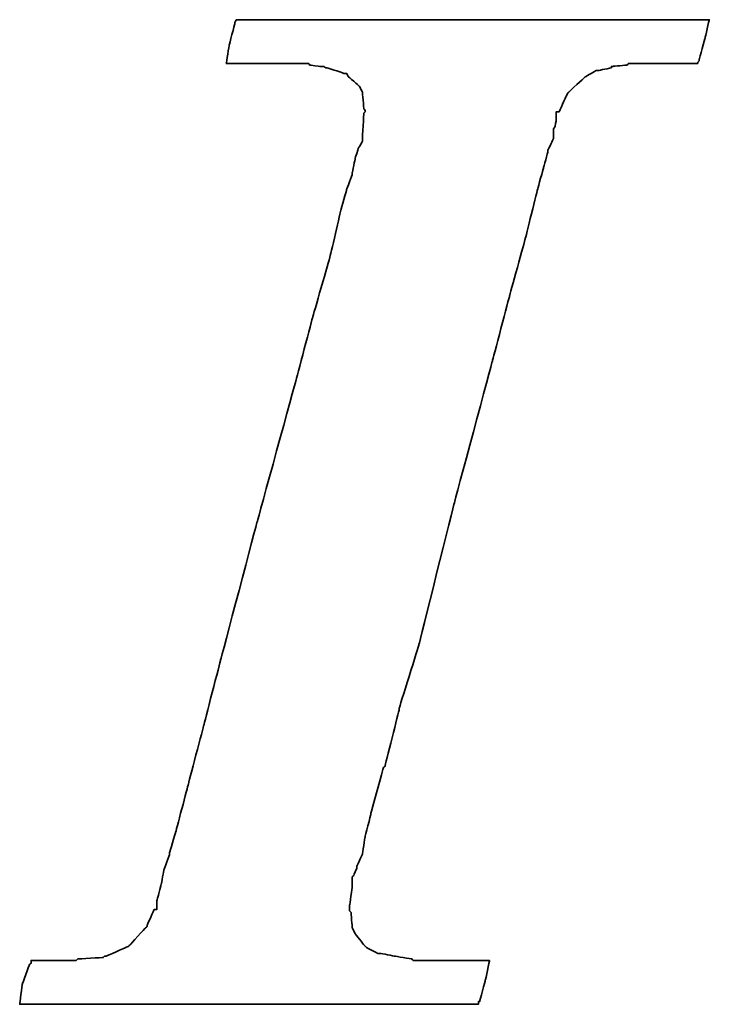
# Model space of a CAD drawing. Header units: millimetres. Extents: x 945 to 1363, y 125 to 271.
# Tile 36 of 54: x 1266.85 to 1268.77, y 176.19 to 178.92. Entities that reach past the tile are written whole.
import ezdxf

# ---------------------------------------------------------------- set-up
doc = ezdxf.new("R2010")
doc.units = ezdxf.units.MM
doc.layers.add('DIM', color=4, linetype='CONTINUOUS')
doc.layers.add('layer 1', color=7, linetype='CONTINUOUS')

# ---------------------------------------------------------------- blocks, each defined once
blk = doc.blocks.new('TBI MOTION logo(完整正式版)')
at = {"layer": 'layer 1', "color": 22, "lineweight": 35}
blk.add_open_spline([(-40.59125, -7.94375), (-40.59125, -7.94375), (-40.97375, -7.94375), (-40.97375, -7.94375), (-40.97375, -7.94375), (-40.97375, -7.94375), (-41.38125, -7.94375), (-41.38125, -7.94375), (-41.38125, -7.94375), (-41.38125, -7.94375), (-41.54875, -7.94375), (-41.54875, -7.94375), (-41.54875, -7.94375), (-41.54875, -7.94375), (-41.59875, -7.94375), (-41.59875, -7.94375), (-41.59875, -7.94375), (-41.59875, -7.94375), (-41.88375, -7.94375), (-41.88375, -7.94375), (-41.88375, -7.94375), (-41.88375, -7.94375), (-41.90875, -7.91875), (-41.90875, -7.91875), (-41.90875, -7.91875), (-41.90875, -7.91875), (-42.19875, -7.87125), (-42.19875, -7.87125), (-42.19875, -7.87125), (-42.19875, -7.87125), (-42.43875, -7.82375), (-42.43875, -7.82375), (-42.43875, -7.82375), (-42.43875, -7.82375), (-42.45875, -7.82375), (-42.45875, -7.82375), (-42.45875, -7.82375), (-42.45875, -7.82375), (-42.48625, -7.82375), (-42.48625, -7.82375), (-42.48625, -7.82375), (-42.48625, -7.82375), (-42.67625, -7.72375), (-42.67625, -7.72375), (-42.67625, -7.72375), (-42.67625, -7.72375), (-42.70125, -7.70375), (-42.70125, -7.70375), (-42.70125, -7.70375), (-42.70125, -7.70375), (-42.72375, -7.67875), (-42.72375, -7.67875), (-42.72375, -7.67875), (-42.72375, -7.67875), (-42.86875, -7.48875), (-42.86875, -7.48875), (-42.86875, -7.48875), (-42.86875, -7.48875), (-42.89375, -7.43875), (-42.89375, -7.43875), (-42.89375, -7.43875), (-42.89375, -7.43875), (-42.91875, -7.38875), (-42.91875, -7.38875), (-42.91875, -7.38875), (-42.91875, -7.38875), (-42.93875, -7.12875), (-42.93875, -7.12875), (-42.93875, -7.12875), (-42.93875, -7.12875), (-42.96375, -7.10375), (-42.96375, -7.10375), (-42.96375, -7.10375), (-42.96375, -7.10375), (-42.96375, -7.05375), (-42.96375, -7.05375), (-42.96375, -7.05375), (-42.96375, -7.05375), (-42.96375, -7.00875), (-42.96375, -7.00875), (-42.96375, -7.00875), (-42.96375, -7.00875), (-42.91875, -6.69625), (-42.91875, -6.69625), (-42.91875, -6.69625), (-42.91875, -6.69625), (-42.91875, -6.62375), (-42.91875, -6.62375), (-42.91875, -6.62375), (-42.91875, -6.62375), (-42.91875, -6.59625), (-42.91875, -6.59625), (-42.91875, -6.59625), (-42.91875, -6.59625), (-42.91875, -6.57375), (-42.91875, -6.57375), (-42.91875, -6.57375), (-42.91875, -6.57375), (-42.91875, -6.52875), (-42.91875, -6.52875), (-42.91875, -6.52875), (-42.91875, -6.52875), (-42.89375, -6.50375), (-42.89375, -6.50375), (-42.89375, -6.50375), (-42.89375, -6.50375), (-42.84375, -6.38375), (-42.84375, -6.38375), (-42.84375, -6.38375), (-42.84375, -6.38375), (-42.84375, -6.35875), (-42.84375, -6.35875), (-42.84375, -6.35875), (-42.84375, -6.35875), (-42.74625, -6.14375), (-42.74625, -6.14375), (-42.74625, -6.14375), (-42.74625, -6.14375), (-42.70125, -5.85375), (-42.70125, -5.85375), (-42.70125, -5.85375), (-42.70125, -5.85375), (-42.60375, -5.47125), (-42.60375, -5.47125), (-42.60375, -5.47125), (-42.60375, -5.47125), (-42.60375, -5.44875), (-42.60375, -5.44875), (-42.60375, -5.44875), (-42.60375, -5.44875), (-42.38875, -4.67875), (-42.38875, -4.67875), (-42.38875, -4.67875), (-42.38875, -4.67875), (-42.36375, -4.65375), (-42.36375, -4.65375), (-42.36375, -4.65375), (-42.36375, -4.65375), (-42.12375, -3.69625), (-42.12375, -3.69625), (-42.12375, -3.69625), (-42.12375, -3.69625), (-42.12375, -3.67374), (-42.12375, -3.67374), (-42.12375, -3.67374), (-42.12375, -3.67374), (-41.78875, -2.59374), (-41.78875, -2.59374), (-41.78875, -2.59374), (-41.78875, -2.59374), (-41.18875, -0.19375), (-41.18875, -0.19375), (-41.18875, -0.19375), (-41.18875, -0.19375), (-40.54375, 2.20624), (-40.54375, 2.20624), (-40.54375, 2.20624), (-40.54375, 2.20624), (-40.25375, 3.30875), (-40.25375, 3.30875), (-40.25375, 3.30875), (-40.25375, 3.30875), (-39.98875, 4.27125), (-39.98875, 4.27125), (-39.98875, 4.27125), (-39.98875, 4.27125), (-39.77375, 5.13125), (-39.77375, 5.13125), (-39.77375, 5.13125), (-39.77375, 5.13125), (-39.67875, 5.47125), (-39.67875, 5.47125), (-39.67875, 5.47125), (-39.67875, 5.47125), (-39.60375, 5.75625), (-39.60375, 5.75625), (-39.60375, 5.75625), (-39.60375, 5.75625), (-39.60375, 5.78125), (-39.60375, 5.78125), (-39.60375, 5.78125), (-39.60375, 5.78125), (-39.50875, 5.97125), (-39.50875, 5.97125), (-39.50875, 5.97125), (-39.50875, 5.97125), (-39.50875, 6.13875), (-39.50875, 6.13875), (-39.50875, 6.13875), (-39.50875, 6.13875), (-39.48625, 6.16625), (-39.48625, 6.16625), (-39.48625, 6.16625), (-39.48625, 6.16625), (-39.46125, 6.28625), (-39.46125, 6.28625), (-39.46125, 6.28625), (-39.46125, 6.28625), (-39.46125, 6.42625), (-39.46125, 6.42625), (-39.46125, 6.42625), (-39.46125, 6.42625), (-39.41375, 6.42625), (-39.41375, 6.42625), (-39.41375, 6.42625), (-39.41375, 6.42625), (-39.29375, 6.69125), (-39.29375, 6.69125), (-39.29375, 6.69125), (-39.29375, 6.69125), (-39.26875, 6.74125), (-39.26875, 6.74125), (-39.26875, 6.74125), (-39.26875, 6.74125), (-39.24375, 6.76625), (-39.24375, 6.76625), (-39.24375, 6.76625), (-39.24375, 6.76625), (-38.98375, 7.00624), (-38.98375, 7.00624), (-38.98375, 7.00624), (-38.98375, 7.00624), (-38.95625, 7.02624), (-38.95625, 7.02624), (-38.95625, 7.02624), (-38.95625, 7.02624), (-38.78875, 7.12624), (-38.78875, 7.12624), (-38.78875, 7.12624), (-38.78875, 7.12624), (-38.76375, 7.12624), (-38.76375, 7.12624), (-38.76375, 7.12624), (-38.76375, 7.12624), (-38.74375, 7.12624), (-38.74375, 7.12624), (-38.74375, 7.12624), (-38.74375, 7.12624), (-38.52875, 7.17125), (-38.52875, 7.17125), (-38.52875, 7.17125), (-38.52875, 7.17125), (-38.52875, 7.19624), (-38.52875, 7.19624), (-38.52875, 7.19624), (-38.52875, 7.19624), (-38.50375, 7.19624), (-38.50375, 7.19624), (-38.50375, 7.19624), (-38.50375, 7.19624), (-38.26125, 7.21875), (-38.26125, 7.21875), (-38.26125, 7.21875), (-38.26125, 7.21875), (-38.23875, 7.24624), (-38.23875, 7.24624), (-38.23875, 7.24624), (-38.23875, 7.24624), (-38.21625, 7.24624), (-38.21625, 7.24624), (-38.21625, 7.24624), (-38.21625, 7.24624), (-38.18875, 7.24624), (-38.18875, 7.24624), (-38.18875, 7.24624), (-38.18875, 7.24624), (-37.90375, 7.24624), (-37.90375, 7.24624), (-37.90375, 7.24624), (-37.90375, 7.24624), (-37.85375, 7.24624), (-37.85375, 7.24624), (-37.85375, 7.24624), (-37.85375, 7.24624), (-37.75875, 7.24624), (-37.75875, 7.24624), (-37.75875, 7.24624), (-37.75875, 7.24624), (-37.42375, 7.24624), (-37.42375, 7.24624), (-37.42375, 7.24624), (-37.42375, 7.24624), (-37.08875, 7.24624), (-37.08875, 7.24624), (-37.08875, 7.24624), (-37.08875, 7.24624), (-37.06375, 7.24624), (-37.06375, 7.24624), (-37.06375, 7.24624), (-37.06375, 7.24624), (-37.06375, 7.26624), (-37.06375, 7.26624), (-37.06375, 7.26624), (-37.06375, 7.26624), (-37.03875, 7.29125), (-37.03875, 7.29125), (-37.03875, 7.29125), (-37.03875, 7.29125), (-37.03875, 7.31625), (-37.03875, 7.31625), (-37.03875, 7.31625), (-37.03875, 7.31625), (-36.94125, 7.67625), (-36.94125, 7.67625), (-36.94125, 7.67625), (-36.94125, 7.67625), (-36.86875, 7.98625), (-36.86875, 7.98625), (-36.86875, 7.98625), (-36.86875, 7.98625), (-36.98875, 7.98625), (-36.98875, 7.98625), (-36.98875, 7.98625), (-36.98875, 7.98625), (-37.42375, 7.98625), (-37.42375, 7.98625), (-37.42375, 7.98625), (-37.42375, 7.98625), (-37.94875, 7.98625), (-37.94875, 7.98625), (-37.94875, 7.98625), (-37.94875, 7.98625), (-38.57375, 7.98625), (-38.57375, 7.98625), (-38.57375, 7.98625), (-38.57375, 7.98625), (-39.29375, 7.98625), (-39.29375, 7.98625), (-39.29375, 7.98625), (-39.29375, 7.98625), (-40.82875, 7.98625), (-40.82875, 7.98625), (-40.82875, 7.98625), (-40.82875, 7.98625), (-42.36375, 7.98625), (-42.36375, 7.98625), (-42.36375, 7.98625), (-42.36375, 7.98625), (-43.08375, 7.98625), (-43.08375, 7.98625), (-43.08375, 7.98625), (-43.08375, 7.98625), (-43.70875, 7.98625), (-43.70875, 7.98625), (-43.70875, 7.98625), (-43.70875, 7.98625), (-44.23375, 7.98625), (-44.23375, 7.98625), (-44.23375, 7.98625), (-44.23375, 7.98625), (-44.66875, 7.98625), (-44.66875, 7.98625), (-44.66875, 7.98625), (-44.66875, 7.98625), (-44.88375, 7.98625), (-44.88375, 7.98625), (-44.88375, 7.98625), (-44.88375, 7.98625), (-44.90875, 7.94125), (-44.90875, 7.94125), (-44.90875, 7.94125), (-44.90875, 7.94125), (-44.90875, 7.91625), (-44.90875, 7.91625), (-44.90875, 7.91625), (-44.90875, 7.91625), (-45.00375, 7.55625), (-45.00375, 7.55625), (-45.00375, 7.55625), (-45.00375, 7.55625), (-45.05375, 7.24624), (-45.05375, 7.24624), (-45.05375, 7.24624), (-45.05375, 7.24624), (-44.61875, 7.24624), (-44.61875, 7.24624), (-44.61875, 7.24624), (-44.61875, 7.24624), (-44.11375, 7.24624), (-44.11375, 7.24624), (-44.11375, 7.24624), (-44.11375, 7.24624), (-43.99375, 7.24624), (-43.99375, 7.24624), (-43.99375, 7.24624), (-43.99375, 7.24624), (-43.94625, 7.24624), (-43.94625, 7.24624), (-43.94625, 7.24624), (-43.94625, 7.24624), (-43.92374, 7.24624), (-43.92374, 7.24624), (-43.92374, 7.24624), (-43.92374, 7.24624), (-43.65875, 7.24624), (-43.65875, 7.24624), (-43.65875, 7.24624), (-43.65875, 7.24624), (-43.63875, 7.21875), (-43.63875, 7.21875), (-43.63875, 7.21875), (-43.63875, 7.21875), (-43.46875, 7.19624), (-43.46875, 7.19624), (-43.46875, 7.19624), (-43.46875, 7.19624), (-43.39875, 7.19624), (-43.39875, 7.19624), (-43.39875, 7.19624), (-43.39875, 7.19624), (-43.37125, 7.17125), (-43.37125, 7.17125), (-43.37125, 7.17125), (-43.37125, 7.17125), (-43.34875, 7.17125), (-43.34875, 7.17125), (-43.34875, 7.17125), (-43.34875, 7.17125), (-43.20375, 7.12624), (-43.20375, 7.12624), (-43.20375, 7.12624), (-43.20375, 7.12624), (-43.05875, 7.07624), (-43.05875, 7.07624), (-43.05875, 7.07624), (-43.05875, 7.07624), (-43.01375, 7.07624), (-43.01375, 7.07624), (-43.01375, 7.07624), (-43.01375, 7.07624), (-42.98875, 7.02624), (-42.98875, 7.02624), (-42.98875, 7.02624), (-42.98875, 7.02624), (-42.79875, 6.86125), (-42.79875, 6.86125), (-42.79875, 6.86125), (-42.79875, 6.86125), (-42.77375, 6.81125), (-42.77375, 6.81125), (-42.77375, 6.81125), (-42.77375, 6.81125), (-42.74625, 6.76625), (-42.74625, 6.76625), (-42.74625, 6.76625), (-42.74625, 6.76625), (-42.72375, 6.47625), (-42.72375, 6.47625), (-42.72375, 6.47625), (-42.72375, 6.47625), (-42.70125, 6.45124), (-42.70125, 6.45124), (-42.70125, 6.45124), (-42.70125, 6.45124), (-42.70125, 6.42625), (-42.70125, 6.42625), (-42.70125, 6.42625), (-42.70125, 6.42625), (-42.72375, 6.40625), (-42.72375, 6.40625), (-42.72375, 6.40625), (-42.72375, 6.40625), (-42.74625, 5.97125), (-42.74625, 5.97125), (-42.74625, 5.97125), (-42.74625, 5.97125), (-42.74625, 5.94625), (-42.74625, 5.94625), (-42.74625, 5.94625), (-42.74625, 5.94625), (-42.74625, 5.92625), (-42.74625, 5.92625), (-42.74625, 5.92625), (-42.74625, 5.92625), (-42.77375, 5.87625), (-42.77375, 5.87625), (-42.77375, 5.87625), (-42.77375, 5.87625), (-42.81875, 5.80625), (-42.81875, 5.80625), (-42.81875, 5.80625), (-42.81875, 5.80625), (-42.86875, 5.63625), (-42.86875, 5.63625), (-42.86875, 5.63625), (-42.86875, 5.63625), (-42.91875, 5.39625), (-42.91875, 5.39625), (-42.91875, 5.39625), (-42.91875, 5.39625), (-42.91875, 5.37124), (-42.91875, 5.37124), (-42.91875, 5.37124), (-42.91875, 5.37124), (-43.01375, 5.10874), (-43.01375, 5.10874), (-43.01375, 5.10874), (-43.01375, 5.10874), (-43.10875, 4.77124), (-43.10875, 4.77124), (-43.10875, 4.77124), (-43.10875, 4.77124), (-43.29875, 3.95625), (-43.29875, 3.95625), (-43.29875, 3.95625), (-43.29875, 3.95625), (-43.58875, 2.95125), (-43.58875, 2.95125), (-43.58875, 2.95125), (-43.58875, 2.95125), (-43.87375, 1.87125), (-43.87375, 1.87125), (-43.87375, 1.87125), (-43.87375, 1.87125), (-44.52625, -0.50374), (-44.52625, -0.50374), (-44.52625, -0.50374), (-44.52625, -0.50374), (-45.14875, -2.85375), (-45.14875, -2.85375), (-45.14875, -2.85375), (-45.14875, -2.85375), (-45.43375, -3.95875), (-45.43375, -3.95875), (-45.43375, -3.95875), (-45.43375, -3.95875), (-45.69875, -4.96875), (-45.69875, -4.96875), (-45.69875, -4.96875), (-45.69875, -4.96875), (-45.91375, -5.78375), (-45.91375, -5.78375), (-45.91375, -5.78375), (-45.91375, -5.78375), (-46.01375, -6.11875), (-46.01375, -6.11875), (-46.01375, -6.11875), (-46.01375, -6.11875), (-46.01375, -6.14375), (-46.01375, -6.14375), (-46.01375, -6.14375), (-46.01375, -6.14375), (-46.10875, -6.40875), (-46.10875, -6.40875), (-46.10875, -6.40875), (-46.10875, -6.40875), (-46.15375, -6.64875), (-46.15375, -6.64875), (-46.15375, -6.64875), (-46.15375, -6.64875), (-46.20375, -6.83875), (-46.20375, -6.83875), (-46.20375, -6.83875), (-46.20375, -6.83875), (-46.22875, -6.93375), (-46.22875, -6.93375), (-46.22875, -6.93375), (-46.22875, -6.93375), (-46.22875, -7.07875), (-46.22875, -7.07875), (-46.22875, -7.07875), (-46.22875, -7.07875), (-46.27375, -7.07875), (-46.27375, -7.07875), (-46.27375, -7.07875), (-46.27375, -7.07875), (-46.39375, -7.34375), (-46.39375, -7.34375), (-46.39375, -7.34375), (-46.39375, -7.34375), (-46.39375, -7.36875), (-46.39375, -7.36875), (-46.39375, -7.36875), (-46.39375, -7.36875), (-46.42125, -7.38875), (-46.42125, -7.38875), (-46.42125, -7.38875), (-46.42125, -7.38875), (-46.68375, -7.67875), (-46.68375, -7.67875), (-46.68375, -7.67875), (-46.68375, -7.67875), (-46.70875, -7.70375), (-46.70875, -7.70375), (-46.70875, -7.70375), (-46.70875, -7.70375), (-46.75375, -7.72375), (-46.75375, -7.72375), (-46.75375, -7.72375), (-46.75375, -7.72375), (-47.08875, -7.87125), (-47.08875, -7.87125), (-47.08875, -7.87125), (-47.08875, -7.87125), (-47.11625, -7.87125), (-47.11625, -7.87125), (-47.11625, -7.87125), (-47.11625, -7.87125), (-47.13875, -7.89375), (-47.13875, -7.89375), (-47.13875, -7.89375), (-47.13875, -7.89375), (-47.56875, -7.91875), (-47.56875, -7.91875), (-47.56875, -7.91875), (-47.56875, -7.91875), (-47.59625, -7.94375), (-47.59625, -7.94375), (-47.59625, -7.94375), (-47.59625, -7.94375), (-47.64375, -7.94375), (-47.64375, -7.94375), (-47.64375, -7.94375), (-47.64375, -7.94375), (-47.73625, -7.94375), (-47.73625, -7.94375), (-47.73625, -7.94375), (-47.73625, -7.94375), (-48.07375, -7.94375), (-48.07375, -7.94375), (-48.07375, -7.94375), (-48.07375, -7.94375), (-48.36125, -7.94375), (-48.36125, -7.94375), (-48.36125, -7.94375), (-48.36125, -7.94375), (-48.36125, -7.96625), (-48.36125, -7.96625), (-48.36125, -7.96625), (-48.36125, -7.96625), (-48.36125, -7.99125), (-48.36125, -7.99125), (-48.36125, -7.99125), (-48.36125, -7.99125), (-48.38875, -8.01375), (-48.38875, -8.01375), (-48.38875, -8.01375), (-48.38875, -8.01375), (-48.50875, -8.34875), (-48.50875, -8.34875), (-48.50875, -8.34875), (-48.50875, -8.34875), (-48.55375, -8.68625), (-48.55375, -8.68625), (-48.55375, -8.68625), (-48.55375, -8.68625), (-48.45875, -8.68625), (-48.45875, -8.68625), (-48.45875, -8.68625), (-48.45875, -8.68625), (-48.07375, -8.68625), (-48.07375, -8.68625), (-48.07375, -8.68625), (-48.07375, -8.68625), (-47.52375, -8.68625), (-47.52375, -8.68625), (-47.52375, -8.68625), (-47.52375, -8.68625), (-46.92375, -8.68625), (-46.92375, -8.68625), (-46.92375, -8.68625), (-46.92375, -8.68625), (-46.25375, -8.68625), (-46.25375, -8.68625), (-46.25375, -8.68625), (-46.25375, -8.68625), (-46.20375, -8.68625), (-46.20375, -8.68625), (-46.20375, -8.68625), (-46.20375, -8.68625), (-44.71375, -8.68625), (-44.71375, -8.68625), (-44.71375, -8.68625), (-44.71375, -8.68625), (-43.22875, -8.68625), (-43.22875, -8.68625), (-43.22875, -8.68625), (-43.22875, -8.68625), (-42.55875, -8.68625), (-42.55875, -8.68625), (-42.55875, -8.68625), (-42.55875, -8.68625), (-42.50875, -8.68625), (-42.50875, -8.68625), (-42.50875, -8.68625), (-42.50875, -8.68625), (-41.93375, -8.68625), (-41.93375, -8.68625), (-41.93375, -8.68625), (-41.93375, -8.68625), (-41.38125, -8.68625), (-41.38125, -8.68625), (-41.38125, -8.68625), (-41.38125, -8.68625), (-40.97375, -8.68625), (-40.97375, -8.68625), (-40.97375, -8.68625), (-40.97375, -8.68625), (-40.78125, -8.68625), (-40.78125, -8.68625), (-40.78125, -8.68625), (-40.78125, -8.68625), (-40.78125, -8.63875), (-40.78125, -8.63875), (-40.78125, -8.63875), (-40.78125, -8.63875), (-40.75875, -8.63875), (-40.75875, -8.63875), (-40.75875, -8.63875), (-40.75875, -8.63875), (-40.66375, -8.27875), (-40.66375, -8.27875), (-40.66375, -8.27875), (-40.66375, -8.27875), (-40.59125, -7.94375), (-40.59125, -7.94375)], degree=3, knots=[0, 0, 0, 0, 0.00558659, 0.00558659, 0.00558659, 0.0055866, 0.01117318, 0.01117318, 0.01117318, 0.01117319, 0.01675978, 0.01675978, 0.01675978, 0.01675979, 0.02234637, 0.02234637, 0.02234637, 0.02234638, 0.02793296, 0.02793296, 0.02793296, 0.02793297, 0.03351955, 0.03351955, 0.03351955, 0.03351956, 0.03910615, 0.03910615, 0.03910615, 0.03910616, 0.04469274, 0.04469274, 0.04469274, 0.04469275, 0.05027933, 0.05027933, 0.05027933, 0.05027934, 0.05586592, 0.05586592, 0.05586592, 0.05586593, 0.06145251, 0.06145251, 0.06145251, 0.06145252, 0.06703911, 0.06703911, 0.06703911, 0.06703912, 0.0726257, 0.0726257, 0.0726257, 0.07262571, 0.07821229, 0.07821229, 0.07821229, 0.0782123, 0.08379888, 0.08379888, 0.08379888, 0.08379889, 0.08938547, 0.08938547, 0.08938547, 0.08938548, 0.09497207, 0.09497207, 0.09497207, 0.09497208, 0.10055866, 0.10055866, 0.10055866, 0.10055867, 0.10614525, 0.10614525, 0.10614525, 0.10614526, 0.11173184, 0.11173184, 0.11173184, 0.11173185, 0.11731844, 0.11731844, 0.11731844, 0.11731845, 0.12290503, 0.12290503, 0.12290503, 0.12290504, 0.12849162, 0.12849162, 0.12849162, 0.12849163, 0.13407821, 0.13407821, 0.13407821, 0.13407822, 0.1396648, 0.1396648, 0.1396648, 0.13966481, 0.1452514, 0.1452514, 0.1452514, 0.14525141, 0.15083799, 0.15083799, 0.15083799, 0.150838, 0.15642458, 0.15642458, 0.15642458, 0.15642459, 0.16201117, 0.16201117, 0.16201117, 0.16201118, 0.16759777, 0.16759777, 0.16759777, 0.16759778, 0.17318436, 0.17318436, 0.17318436, 0.17318437, 0.17877095, 0.17877095, 0.17877095, 0.17877096, 0.18435754, 0.18435754, 0.18435754, 0.18435755, 0.18994413, 0.18994413, 0.18994413, 0.18994414, 0.19553073, 0.19553073, 0.19553073, 0.19553074, 0.20111732, 0.20111732, 0.20111732, 0.20111733, 0.20670391, 0.20670391, 0.20670391, 0.20670392, 0.2122905, 0.2122905, 0.2122905, 0.21229051, 0.21787709, 0.21787709, 0.21787709, 0.2178771, 0.22346369, 0.22346369, 0.22346369, 0.2234637, 0.22905028, 0.22905028, 0.22905028, 0.22905029, 0.23463687, 0.23463687, 0.23463687, 0.23463688, 0.24022346, 0.24022346, 0.24022346, 0.24022347, 0.24581006, 0.24581006, 0.24581006, 0.24581007, 0.25139665, 0.25139665, 0.25139665, 0.25139666, 0.25698324, 0.25698324, 0.25698324, 0.25698325, 0.26256983, 0.26256983, 0.26256983, 0.26256984, 0.26815642, 0.26815642, 0.26815642, 0.26815643, 0.27374302, 0.27374302, 0.27374302, 0.27374303, 0.27932961, 0.27932961, 0.27932961, 0.27932962, 0.2849162, 0.2849162, 0.2849162, 0.28491621, 0.29050279, 0.29050279, 0.29050279, 0.2905028, 0.29608939, 0.29608939, 0.29608939, 0.2960894, 0.30167598, 0.30167598, 0.30167598, 0.30167599, 0.30726257, 0.30726257, 0.30726257, 0.30726258, 0.31284916, 0.31284916, 0.31284916, 0.31284917, 0.31843575, 0.31843575, 0.31843575, 0.31843576, 0.32402235, 0.32402235, 0.32402235, 0.32402236, 0.32960894, 0.32960894, 0.32960894, 0.32960895, 0.33519553, 0.33519553, 0.33519553, 0.33519554, 0.34078212, 0.34078212, 0.34078212, 0.34078213, 0.34636872, 0.34636872, 0.34636872, 0.34636873, 0.35195531, 0.35195531, 0.35195531, 0.35195532, 0.3575419, 0.3575419, 0.3575419, 0.35754191, 0.36312849, 0.36312849, 0.36312849, 0.3631285, 0.36871508, 0.36871508, 0.36871508, 0.36871509, 0.37430168, 0.37430168, 0.37430168, 0.37430169, 0.37988827, 0.37988827, 0.37988827, 0.37988828, 0.38547486, 0.38547486, 0.38547486, 0.38547487, 0.39106145, 0.39106145, 0.39106145, 0.39106146, 0.39664804, 0.39664804, 0.39664804, 0.39664805, 0.40223464, 0.40223464, 0.40223464, 0.40223465, 0.40782123, 0.40782123, 0.40782123, 0.40782124, 0.41340782, 0.41340782, 0.41340782, 0.41340783, 0.41899441, 0.41899441, 0.41899441, 0.41899442, 0.42458101, 0.42458101, 0.42458101, 0.42458102, 0.4301676, 0.4301676, 0.4301676, 0.43016761, 0.43575419, 0.43575419, 0.43575419, 0.4357542, 0.44134078, 0.44134078, 0.44134078, 0.44134079, 0.44692737, 0.44692737, 0.44692737, 0.44692738, 0.45251397, 0.45251397, 0.45251397, 0.45251398, 0.45810056, 0.45810056, 0.45810056, 0.45810057, 0.46368715, 0.46368715, 0.46368715, 0.46368716, 0.46927374, 0.46927374, 0.46927374, 0.46927375, 0.47486034, 0.47486034, 0.47486034, 0.47486035, 0.48044693, 0.48044693, 0.48044693, 0.48044694, 0.48603352, 0.48603352, 0.48603352, 0.48603353, 0.49162011, 0.49162011, 0.49162011, 0.49162012, 0.4972067, 0.4972067, 0.4972067, 0.49720671, 0.5027933, 0.5027933, 0.5027933, 0.50279331, 0.50837989, 0.50837989, 0.50837989, 0.5083799, 0.51396648, 0.51396648, 0.51396648, 0.51396649, 0.51955307, 0.51955307, 0.51955307, 0.51955308, 0.52513966, 0.52513966, 0.52513966, 0.52513967, 0.53072626, 0.53072626, 0.53072626, 0.53072627, 0.53631285, 0.53631285, 0.53631285, 0.53631286, 0.54189944, 0.54189944, 0.54189944, 0.54189945, 0.54748603, 0.54748603, 0.54748603, 0.54748604, 0.55307263, 0.55307263, 0.55307263, 0.55307264, 0.55865922, 0.55865922, 0.55865922, 0.55865923, 0.56424581, 0.56424581, 0.56424581, 0.56424582, 0.5698324, 0.5698324, 0.5698324, 0.56983241, 0.57541899, 0.57541899, 0.57541899, 0.575419, 0.58100559, 0.58100559, 0.58100559, 0.5810056, 0.58659218, 0.58659218, 0.58659218, 0.58659219, 0.59217877, 0.59217877, 0.59217877, 0.59217878, 0.59776536, 0.59776536, 0.59776536, 0.59776537, 0.60335196, 0.60335196, 0.60335196, 0.60335197, 0.60893855, 0.60893855, 0.60893855, 0.60893856, 0.61452514, 0.61452514, 0.61452514, 0.61452515, 0.62011173, 0.62011173, 0.62011173, 0.62011174, 0.62569832, 0.62569832, 0.62569832, 0.62569833, 0.63128492, 0.63128492, 0.63128492, 0.63128493, 0.63687151, 0.63687151, 0.63687151, 0.63687152, 0.6424581, 0.6424581, 0.6424581, 0.64245811, 0.64804469, 0.64804469, 0.64804469, 0.6480447, 0.65363128, 0.65363128, 0.65363128, 0.65363129, 0.65921788, 0.65921788, 0.65921788, 0.65921789, 0.66480447, 0.66480447, 0.66480447, 0.66480448, 0.67039106, 0.67039106, 0.67039106, 0.67039107, 0.67597765, 0.67597765, 0.67597765, 0.67597766, 0.68156425, 0.68156425, 0.68156425, 0.68156426, 0.68715084, 0.68715084, 0.68715084, 0.68715085, 0.69273743, 0.69273743, 0.69273743, 0.69273744, 0.69832402, 0.69832402, 0.69832402, 0.69832403, 0.70391061, 0.70391061, 0.70391061, 0.70391062, 0.70949721, 0.70949721, 0.70949721, 0.70949722, 0.7150838, 0.7150838, 0.7150838, 0.71508381, 0.72067039, 0.72067039, 0.72067039, 0.7206704, 0.72625698, 0.72625698, 0.72625698, 0.72625699, 0.73184358, 0.73184358, 0.73184358, 0.73184359, 0.73743017, 0.73743017, 0.73743017, 0.73743018, 0.74301676, 0.74301676, 0.74301676, 0.74301677, 0.74860335, 0.74860335, 0.74860335, 0.74860336, 0.75418994, 0.75418994, 0.75418994, 0.75418995, 0.75977654, 0.75977654, 0.75977654, 0.75977655, 0.76536313, 0.76536313, 0.76536313, 0.76536314, 0.77094972, 0.77094972, 0.77094972, 0.77094973, 0.77653631, 0.77653631, 0.77653631, 0.77653632, 0.78212291, 0.78212291, 0.78212291, 0.78212292, 0.7877095, 0.7877095, 0.7877095, 0.78770951, 0.79329609, 0.79329609, 0.79329609, 0.7932961, 0.79888268, 0.79888268, 0.79888268, 0.79888269, 0.80446927, 0.80446927, 0.80446927, 0.80446928, 0.81005587, 0.81005587, 0.81005587, 0.81005588, 0.81564246, 0.81564246, 0.81564246, 0.81564247, 0.82122905, 0.82122905, 0.82122905, 0.82122906, 0.82681564, 0.82681564, 0.82681564, 0.82681565, 0.83240223, 0.83240223, 0.83240223, 0.83240224, 0.83798883, 0.83798883, 0.83798883, 0.83798884, 0.84357542, 0.84357542, 0.84357542, 0.84357543, 0.84916201, 0.84916201, 0.84916201, 0.84916202, 0.8547486, 0.8547486, 0.8547486, 0.85474861, 0.8603352, 0.8603352, 0.8603352, 0.86033521, 0.86592179, 0.86592179, 0.86592179, 0.8659218, 0.87150838, 0.87150838, 0.87150838, 0.87150839, 0.87709497, 0.87709497, 0.87709497, 0.87709498, 0.88268156, 0.88268156, 0.88268156, 0.88268157, 0.88826816, 0.88826816, 0.88826816, 0.88826817, 0.89385475, 0.89385475, 0.89385475, 0.89385476, 0.89944134, 0.89944134, 0.89944134, 0.89944135, 0.90502793, 0.90502793, 0.90502793, 0.90502794, 0.91061453, 0.91061453, 0.91061453, 0.91061454, 0.91620112, 0.91620112, 0.91620112, 0.91620113, 0.92178771, 0.92178771, 0.92178771, 0.92178772, 0.9273743, 0.9273743, 0.9273743, 0.92737431, 0.93296089, 0.93296089, 0.93296089, 0.9329609, 0.93854749, 0.93854749, 0.93854749, 0.9385475, 0.94413408, 0.94413408, 0.94413408, 0.94413409, 0.94972067, 0.94972067, 0.94972067, 0.94972068, 0.95530726, 0.95530726, 0.95530726, 0.95530727, 0.96089385, 0.96089385, 0.96089385, 0.96089386, 0.96648045, 0.96648045, 0.96648045, 0.96648046, 0.97206704, 0.97206704, 0.97206704, 0.97206705, 0.97765363, 0.97765363, 0.97765363, 0.97765364, 0.98324022, 0.98324022, 0.98324022, 0.98324023, 0.98882682, 0.98882682, 0.98882682, 0.98882683, 0.99441341, 0.99441341, 0.99441341, 0.99441342, 1, 1, 1, 1], dxfattribs=at)

msp = doc.modelspace()

# ---------------------------------------------------------------- block references
at = {"layer": 'DIM', "color": 7, "xscale": 0.1641908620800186, "yscale": 0.1641908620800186, "zscale": 0.1641908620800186}
msp.add_blockref('TBI MOTION logo(完整正式版)', (1274.8267, 177.6116), dxfattribs=at)

doc.saveas('drawing.dxf')
